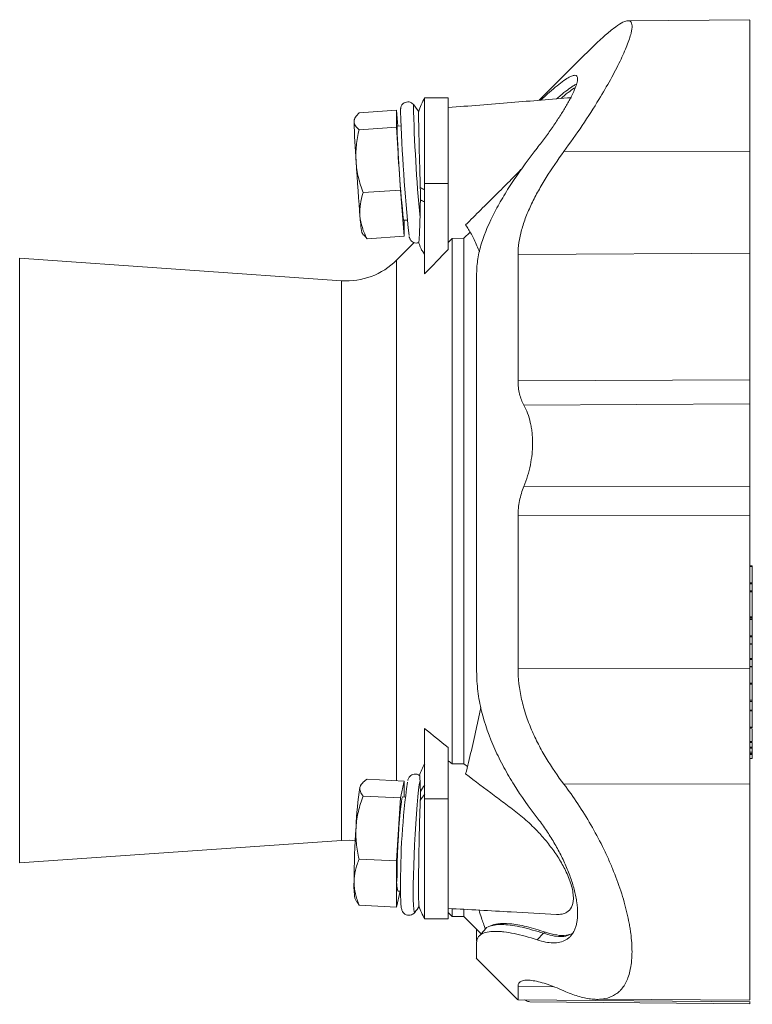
# Model space of a CAD drawing. Header units: millimetres. Extents: x 99 to 762, y 4 to 592.
# Tile 2 of 5: x 250 to 406, y 44 to 252. Entities that reach past the tile are written whole.
import ezdxf

# ---------------------------------------------------------------- set-up
doc = ezdxf.new("R2010")
doc.units = ezdxf.units.MM

msp = doc.modelspace()

# ---------------------------------------------------------------- linework, layer by layer
at = {"color": 7, "linetype": 'Continuous', "lineweight": 15}
for p, q in [((405.06, 252.4), (379.17, 252.18)), ((369.69, 244.65), (360.33, 235.31)), ((341.06, 235.84), (336.06, 235.84)), ((336.06, 217.65), (336.06, 235.84)), ((341.06, 217.65), (341.06, 235.84)), ((330.06, 233.19), (322.15, 232.66)), ((330.06, 233.19), (330.06, 229.61)), ((330.35, 229.82), (330.06, 233.19)), ((321.27, 231.54), (321.11, 231.2)), ((331.06, 229.87), (330.23, 229.82)), ((330.06, 229.61), (322.15, 229.07)), ((330.06, 229.61), (330.9, 216.25)), ((336.06, 198.49), (336.06, 217.65)), ((341.06, 203.68), (341.06, 217.65)), ((330.9, 216.25), (322.99, 215.72)), ((330.9, 216.25), (331.74, 206.48)), ((331.57, 209.86), (332.41, 209.92)), ((331.74, 206.48), (331.74, 209.87)), ((322.72, 207.26), (323.1, 206.7)), ((323.19, 206.76), (323.83, 205.95)), ((345.7, 207.35), (344.38, 206.04)), ((331.74, 206.48), (323.83, 205.95)), ((333.83, 205.13), (330.1, 201.4)), ((344.38, 206.04), (341.9, 206.03)), ((341.9, 94.61), (341.9, 206.03)), ((344.38, 94.59), (344.38, 206.04)), ((336.06, 202.68), (335.56, 203.42)), ((318.44, 197.04), (250.14, 201.82)), ((405.57, 136.57), (405.06, 136.57)), ((405.57, 132.98), (405.57, 136.43)), ((405.57, 131.25), (405.57, 132.79)), ((405.57, 125.78), (405.57, 131.06)), ((405.57, 125.32), (405.57, 125.65)), ((405.57, 121.74), (405.57, 125.18)), ((405.06, 121.5), (405.57, 121.5)), ((405.57, 120.07), (405.57, 121.49)), ((405.57, 116.92), (405.57, 119.94)), ((405.57, 115.26), (405.06, 115.26)), ((405.57, 115.28), (405.57, 116.73)), ((405.57, 111.68), (405.57, 115.13)), ((405.57, 108.13), (405.57, 111.49)), ((405.57, 105.97), (405.57, 107.81)), ((405.57, 102.4), (405.57, 105.85)), ((336.06, 87.18), (336.06, 102.08)), ((405.06, 102.17), (405.57, 102.17)), ((405.57, 98.12), (405.57, 99.14)), ((341.06, 87.18), (341.06, 98.04)), ((405.06, 97.04), (405.57, 97.04)), ((405.57, 97.04), (405.57, 97.9)), ((405.57, 96.82), (405.57, 97.02)), ((405.57, 95.75), (405.57, 96.6)), ((341.9, 94.61), (344.38, 94.59)), ((344.38, 94.59), (345.14, 94.01)), ((405.06, 95.74), (405.57, 95.74)), ((322.6, 90.18), (322.46, 89.97)), ((331.74, 90.95), (323.83, 91.34)), ((331.74, 90.95), (330.9, 87.38)), ((331.74, 87.55), (331.74, 90.95)), ((330.9, 87.38), (322.99, 87.77)), ((330.9, 87.38), (330.06, 74.02)), ((331.94, 87.54), (331.39, 87.57)), ((336.06, 61.71), (336.06, 87.18)), ((341.06, 61.71), (341.06, 87.18)), ((250.14, 73.59), (318.44, 78.37)), ((330.06, 74.02), (322.15, 74.41)), ((330.06, 74.02), (330.06, 64.22)), ((330.06, 64.22), (330.85, 67.57)), ((330.41, 67.59), (330.95, 67.57)), ((321.28, 66.09), (321.69, 65.29)), ((321.71, 65.3), (322.15, 64.61)), ((330.06, 64.22), (322.15, 64.61)), ((333.96, 63.09), (333.98, 63.11)), ((341.06, 63.05), (341.9, 62.21)), ((341.9, 62.21), (341.9, 63.82)), ((344.38, 62.21), (344.38, 63.64)), ((336.06, 61.71), (341.06, 61.71)), ((341.9, 62.21), (344.38, 62.21)), ((344.38, 62.21), (348.05, 58.53)), ((350.03, 60.27), (349.5, 60)), ((359.94, 57.26), (361.28, 58.65)), ((347.02, 53.39), (355.86, 44.57)), ((355.87, 44.56), (405.06, 44.13)), ((358.36, 44.12), (405.06, 43.71)), ((373.7, 44.71), (405.06, 44.44)), ((405.06, 44.22), (405.06, 44.18))]:
    msp.add_line(p, q, dxfattribs=at)
at = {"color": 8, "linetype": 'Continuous', "lineweight": 0}
for p, q in [((405.06, 224.52), (365.61, 224.45)), ((341.06, 217.65), (336.06, 217.65)), ((405.06, 202.92), (355.87, 202.62)), ((250.14, 201.82), (250.14, 137.71)), ((330.1, 91.03), (330.1, 201.4)), ((318.44, 78.37), (318.44, 197.04)), ((405.06, 176.01), (355.87, 175.84)), ((405.06, 170.94), (357.12, 170.65)), ((405.06, 153.33), (357.12, 153.43)), ((405.06, 147.25), (355.87, 147.2)), ((250.14, 137.71), (250.14, 73.59)), ((405.57, 136.43), (405.06, 136.43)), ((405.57, 132.98), (405.06, 132.98)), ((405.57, 132.79), (405.06, 132.79)), ((405.57, 131.25), (405.06, 131.25)), ((405.57, 131.06), (405.06, 131.06)), ((405.57, 125.78), (405.06, 125.78)), ((405.57, 125.65), (405.06, 125.65)), ((405.57, 125.32), (405.06, 125.32)), ((405.57, 125.18), (405.06, 125.18)), ((405.57, 121.74), (405.06, 121.74)), ((405.57, 120.07), (405.06, 120.07)), ((405.57, 119.94), (405.06, 119.94)), ((405.06, 114.81), (355.87, 114.91)), ((405.57, 116.92), (405.06, 116.92)), ((405.57, 116.73), (405.06, 116.73)), ((405.57, 115.13), (405.06, 115.13)), ((405.57, 111.68), (405.06, 111.68)), ((405.57, 111.49), (405.06, 111.49)), ((405.57, 108.13), (405.06, 108.13)), ((405.57, 107.81), (405.06, 107.81)), ((405.57, 105.97), (405.06, 105.97)), ((405.57, 105.85), (405.06, 105.85)), ((405.57, 102.4), (405.06, 102.4)), ((405.57, 99.32), (405.06, 99.32)), ((405.57, 99.14), (405.06, 99.14)), ((405.57, 98.12), (405.06, 98.12)), ((405.57, 97.9), (405.06, 97.9)), ((405.57, 97.04), (405.06, 97.04)), ((405.57, 96.82), (405.06, 96.82)), ((405.57, 96.6), (405.06, 96.6)), ((405.57, 95.75), (405.06, 95.75)), ((405.06, 90.36), (365.61, 90.26)), ((341.06, 87.18), (336.06, 87.18)), ((361.73, 58.88), (361.28, 58.65)), ((363.31, 47.33), (355.87, 47.39))]:
    msp.add_line(p, q, dxfattribs=at)
at = {"color": 7, "linetype": 'Continuous', "lineweight": 15, "flags": 128}
for points in [[(321.11, 231.2), (321.09, 231.1), (321.09, 230.79)], [(330.23, 229.82), (330.22, 229.79), (330.2, 229.47)], [(321.5, 222.32), (321.6, 220.79), (321.71, 219.22), (321.81, 217.66), (321.92, 216.13), (322.03, 214.64), (322.14, 213.24), (322.24, 211.94), (322.34, 210.76)], [(322.46, 89.97), (322.43, 89.91), (322.34, 89.61)], [(331.39, 87.57), (331.36, 87.54), (331.25, 87.23), (331.13, 86.57), (331, 85.58), (330.87, 84.31), (330.74, 82.79), (330.61, 81.08), (330.5, 79.25), (330.4, 77.36), (330.31, 75.47), (330.25, 73.66), (330.22, 71.99), (330.2, 70.53)], [(318.44, 78.37), (320.05, 78.4), (321.34, 78.29)]]:
    msp.add_lwpolyline(points, dxfattribs=at)
at = {"color": 8, "linetype": 'Continuous', "lineweight": 0, "flags": 128}
msp.add_lwpolyline([(335.08, 91.07), (334.93, 90.22), (334.78, 89.05), (334.62, 87.59), (334.47, 85.89), (334.31, 83.97), (334.17, 81.89), (334.03, 79.69), (333.91, 77.44), (333.81, 75.19), (333.73, 73), (333.67, 70.91), (333.63, 68.99), (333.62, 67.27), (333.63, 65.8), (333.67, 64.62), (333.73, 63.76), (333.81, 63.23), (333.91, 63.05), (333.96, 63.09)], dxfattribs=at)
at = {"color": 7, "linetype": 'Continuous', "lineweight": 15}
for centre, radius, start, end in [((314.17, 218.71), 25.03, 34.4856, 38.8571), ((350.01, 227.99), 16, 150.627, 162.2883), ((715.7, 246.05), 384.97, 181.9548, 185.8812), ((524.24, 236.59), 203.24, 181.6329, 184.0241), ((576.87, 236.87), 246.77, 181.7169, 186.283), ((355.46, 212.62), 33.17, 183.2129, 189.2903), ((350.01, 210.08), 16, 197.8775, 204.7761), ((319.49, 212.01), 15, 266, 315), ((350.01, 86.77), 16, 150.627, 160.6398), ((487.55, 69.42), 156.6, 172.1973, 180.5176), ((396.61, 77.99), 75.18, 171.1092, 177.5954), ((522.17, 68.09), 201.09, 176.2791, 179.5813), ((335.66, 68.64), 14.61, 176.3882, 190.0713), ((336.72, 69.51), 6.6, 171.0978, 196.8456), ((314.17, 78.41), 25.03, 322.2628, 325.93), ((350.01, 69.56), 16, 198.7141, 209.373)]:
    msp.add_arc(centre, radius, start, end, dxfattribs=at)
at = {"color": 8, "linetype": 'Continuous', "lineweight": 0}
for centre, radius, start, end in [((694.35, 243.73), 360.81, 181.4793, 185.2932), ((339.05, 222.95), 7.27, 237.3893, 245.6952), ((339.08, 220.39), 7.31, 237.5821, 245.6766), ((344.15, 83.63), 10.35, 141.3839, 150.359), ((344.14, 81.72), 10.33, 141.3796, 150.5558)]:
    msp.add_arc(centre, radius, start, end, dxfattribs=at)
at = {"color": 7, "linetype": 'Continuous', "lineweight": 15}
for points, knots in [([(365.61, 224.45), (366.93, 226.29), (369.61, 230.02), (372.89, 235.18), (375.56, 239.77), (377.58, 243.66), (379.08, 247.04), (379.92, 249.57), (380.14, 251.26), (379.82, 252.11), (379.04, 252.26), (377.83, 251.76), (376.19, 250.64), (374.06, 248.86), (371.89, 246.84), (370.29, 245.24), (369.7, 244.64)], [0, 0, 0, 0, 0.091166, 0.184704, 0.259605, 0.336523, 0.411516, 0.489349, 0.554965, 0.622722, 0.684869, 0.748656, 0.814183, 0.881203, 0.955623, 1, 1, 1, 1]), ([(405.06, 252.32), (405.06, 252.31), (405.06, 252.3), (405.06, 251.32), (405.06, 249.56), (405.06, 247.05), (405.06, 243.95), (405.06, 240.02), (405.06, 235.3), (405.06, 229.96), (405.06, 226.28), (405.06, 224.52)], [0, 0, 0, 0, 0.079057, 0.191599, 0.304133, 0.415349, 0.52403, 0.629119, 0.762151, 0.885997, 1, 1, 1, 1]), ([(368.51, 239.87), (368.48, 240.08), (368.42, 240.5), (367.96, 240.66), (367.23, 240.48), (366.22, 239.93), (364.94, 239.02), (363.41, 237.78), (361.97, 236.53), (361.03, 235.66), (360.67, 235.34)], [0, 0, 0, 0, 0.1255238, 0.2510939, 0.3780218, 0.5050363, 0.6456895, 0.7864532, 0.9211568, 1, 1, 1, 1]), ([(368.51, 239.87), (368.51, 239.61), (368.45, 239.29), (368.29, 238.71), (368.22, 238.5), (368.06, 238.05), (367.96, 237.82), (367.64, 237.06), (367.38, 236.51), (366.92, 235.62), (366.76, 235.32), (366.41, 234.69), (366.22, 234.36), (365.64, 233.36), (365.21, 232.67), (364.3, 231.25), (363.81, 230.52), (362.78, 229.02), (362.24, 228.26), (361.12, 226.73), (360.54, 225.96), (359.94, 225.19)], [0, 0, 0, 0, 0.125, 0.125, 0.1875, 0.1875, 0.25, 0.25, 0.375, 0.375, 0.4375, 0.4375, 0.5, 0.5, 0.625, 0.625, 0.75, 0.75, 0.875, 0.875, 1, 1, 1, 1]), ([(368.28, 238.73), (368.06, 238.62), (367.52, 238.35), (366.35, 237.51), (365.15, 236.57), (364.32, 235.84), (364.06, 235.61)], [0, 0, 0, 0, 0.209468, 0.526511, 0.850245, 1, 1, 1, 1]), ([(368.04, 238.05), (367.65, 237.78), (366.84, 237.23), (365.77, 236.39), (365.09, 235.79), (364.97, 235.68)], [0, 0, 0, 0, 0.43782, 0.898436, 1, 1, 1, 1]), ([(333.74, 234.3), (333.73, 234.31), (333.67, 234.42), (333.44, 234.66), (333.02, 234.91), (332.47, 235.01), (331.93, 234.9), (331.51, 234.65), (331.25, 234.36), (331.1, 234.08), (331.03, 233.87), (330.99, 233.7), (330.97, 233.53), (330.95, 233.33), (330.95, 233.14), (330.95, 233.01)], [0, 0, 0, 0, 0.007813, 0.074321, 0.151028, 0.234444, 0.325901, 0.396835, 0.45636, 0.507914, 0.552216, 0.597626, 0.665602, 0.793137, 1, 1, 1, 1]), ([(367.19, 235.86), (362.93, 235.52), (354.23, 234.82), (345.52, 234.12), (341.06, 233.76)], [0, 0, 0, 0, 0.488429, 1, 1, 1, 1]), ([(322.15, 232.66), (321.83, 232.35), (321.56, 232.03), (321.19, 231.41), (321.09, 231.1), (321.09, 230.79)], [0, 0, 0, 0, 0.5, 0.5, 1, 1, 1, 1]), ([(335.14, 216.83), (335.1, 218.18), (335.03, 220.29), (334.96, 223.12), (334.9, 225.25), (334.86, 227.24), (334.82, 228.98), (334.79, 230.47), (334.77, 231.63), (334.77, 232.44), (334.77, 232.86), (334.78, 232.86), (334.78, 232.86)], [0, 0, 0, 0, 0.171837, 0.267463, 0.365857, 0.46157, 0.56005, 0.655933, 0.754586, 0.850642, 0.949478, 1, 1, 1, 1]), ([(321.09, 230.79), (321.09, 230.64), (321.11, 230.49), (321.21, 230.19), (321.28, 230.05), (321.56, 229.62), (321.83, 229.34), (322.15, 229.07)], [0, 0, 0, 0, 0.25, 0.25, 0.5, 0.5, 1, 1, 1, 1]), ([(321.5, 222.32), (321.47, 222.89), (321.46, 223.46), (321.49, 224.59), (321.52, 225.16), (321.7, 226.85), (321.9, 227.96), (322.15, 229.07)], [0, 0, 0, 0, 0.25, 0.25, 0.5, 0.5, 1, 1, 1, 1]), ([(359.94, 225.19), (358.2, 222.96), (356.56, 220.73), (354.28, 217.35), (353.56, 216.22), (352.53, 214.51), (352.19, 213.94), (351.55, 212.81), (351.24, 212.24), (349.77, 209.41), (348.81, 207.18), (347.96, 204.43), (347.81, 203.88), (347.55, 202.79), (347.44, 202.25), (347.18, 200.64), (347.09, 199.61), (347.09, 198.6)], [0, 0, 0, 0, 0.25, 0.25, 0.375, 0.375, 0.4375, 0.4375, 0.5, 0.5, 0.75, 0.75, 0.8125, 0.8125, 0.875, 0.875, 1, 1, 1, 1]), ([(355.87, 202.62), (355.87, 204.27), (356.14, 206), (356.76, 208.26), (356.9, 208.72), (357.2, 209.64), (357.37, 210.11), (357.91, 211.5), (358.31, 212.43), (359.2, 214.29), (359.68, 215.21), (360.71, 217.07), (361.27, 218.01), (363.01, 220.8), (364.27, 222.63), (365.61, 224.45)], [0, 0, 0, 0, 0.25, 0.25, 0.3125, 0.3125, 0.375, 0.375, 0.5, 0.5, 0.625, 0.625, 0.75, 0.75, 1, 1, 1, 1]), ([(405.06, 202.92), (405.06, 204.38), (405.06, 205.96), (405.06, 209.3), (405.06, 211.07), (405.06, 214.74), (405.06, 216.65), (405.06, 220.54), (405.06, 222.53), (405.06, 224.52)], [0, 0, 0, 0, 0.25, 0.25, 0.5, 0.5, 0.75, 0.75, 1, 1, 1, 1]), ([(322.99, 215.72), (322.6, 216.79), (322.26, 217.87), (321.75, 220.07), (321.58, 221.19), (321.5, 222.32)], [0, 0, 0, 0, 0.5, 0.5, 1, 1, 1, 1]), ([(356.74, 220.87), (355.86, 219.97), (354.01, 218.07), (350, 214.12), (346.89, 211.01), (344.76, 208.88)], [0, 0, 0, 0, 0.220888, 0.466924, 1, 1, 1, 1]), ([(322.34, 210.76), (322.31, 211.18), (322.29, 211.59), (322.32, 212.42), (322.36, 212.84), (322.53, 214.08), (322.73, 214.9), (322.99, 215.72)], [0, 0, 0, 0, 0.25, 0.25, 0.5, 0.5, 1, 1, 1, 1]), ([(335.15, 214.21), (335.15, 213.88), (335.14, 213.55), (335.13, 212.89), (335.12, 212.56), (335.1, 211.61), (335.09, 211.01), (335.08, 210.44)], [0, 0, 0, 0, 0.25, 0.25, 0.5, 0.5, 1, 1, 1, 1]), ([(323.83, 205.95), (323.43, 206.73), (323.1, 207.51), (322.58, 209.11), (322.41, 209.93), (322.34, 210.76)], [0, 0, 0, 0, 0.5, 0.5, 1, 1, 1, 1]), ([(335.08, 210.44), (335.07, 209.99), (335.03, 208.56), (334.96, 207.03), (334.89, 205.91), (334.84, 205.34), (334.81, 205.09), (334.8, 205.14), (334.8, 205.15)], [0, 0, 0, 0, 0.13938, 0.43905, 0.608475, 0.782188, 0.963727, 1, 1, 1, 1]), ([(347.66, 203.19), (347.49, 203.61), (346.93, 205.04), (345.96, 207.03), (345.16, 208.26), (344.76, 208.88)], [0, 0, 0, 0, 0.173645, 0.585398, 1, 1, 1, 1]), ([(332.78, 206.43), (332.79, 206.39), (332.81, 206.28), (332.84, 206.13), (332.96, 205.84), (333.15, 205.55), (333.48, 205.25), (333.95, 205.05), (334.43, 205), (334.7, 205.11), (334.8, 205.15)], [0, 0, 0, 0, 0.140046, 0.343958, 0.433632, 0.527172, 0.646117, 0.779286, 0.920134, 1, 1, 1, 1]), ([(355.87, 202.62), (355.87, 198.75), (355.87, 194.52), (355.87, 185.53), (355.87, 180.76), (355.87, 175.84)], [0, 0, 0, 0, 0.5, 0.5, 1, 1, 1, 1]), ([(405.06, 202.92), (405.06, 199.03), (405.06, 194.78), (405.06, 185.75), (405.06, 180.96), (405.06, 176.01)], [0, 0, 0, 0, 0.5, 0.5, 1, 1, 1, 1]), ([(347.09, 198.6), (347.09, 196.08), (347.09, 193.34), (347.09, 187.47), (347.09, 184.33), (347.09, 177.73), (347.09, 174.26), (347.09, 167.07), (347.09, 163.35), (347.09, 155.77), (347.09, 151.91), (347.09, 144.15), (347.09, 140.26), (347.09, 132.57), (347.09, 128.76), (347.09, 121.33), (347.09, 117.7), (347.09, 114.2)], [0, 0, 0, 0, 0.125, 0.125, 0.25, 0.25, 0.375, 0.375, 0.5, 0.5, 0.625, 0.625, 0.75, 0.75, 0.875, 0.875, 1, 1, 1, 1]), ([(357.12, 170.65), (356.72, 171.38), (356.41, 172.17), (356.09, 173.47), (356.01, 173.93), (355.9, 174.86), (355.87, 175.34), (355.87, 175.84)], [0, 0, 0, 0, 0.5, 0.5, 0.75, 0.75, 1, 1, 1, 1]), ([(405.06, 170.94), (405.06, 171.68), (405.06, 172.48), (405.06, 174.18), (405.06, 175.08), (405.06, 176.01)], [0, 0, 0, 0, 0.5, 0.5, 1, 1, 1, 1]), ([(357.12, 170.65), (357.7, 169.57), (358.16, 168.36), (358.55, 166.66), (358.62, 166.31), (358.74, 165.6), (358.79, 165.24), (358.92, 164.15), (358.96, 163.41), (358.96, 162.26), (358.95, 161.87), (358.91, 161.09), (358.88, 160.7), (358.76, 159.52), (358.64, 158.75), (358.32, 157.19), (358.13, 156.41), (357.67, 154.9), (357.41, 154.15), (357.12, 153.43)], [0, 0, 0, 0, 0.25, 0.25, 0.3125, 0.3125, 0.375, 0.375, 0.5, 0.5, 0.5625, 0.5625, 0.625, 0.625, 0.75, 0.75, 0.875, 0.875, 1, 1, 1, 1]), ([(405.06, 153.33), (405.06, 154.81), (405.06, 156.38), (405.06, 159.56), (405.06, 161.17), (405.06, 164.29), (405.06, 165.79), (405.06, 168.56), (405.06, 169.83), (405.06, 170.94)], [0, 0, 0, 0, 0.25, 0.25, 0.5, 0.5, 0.75, 0.75, 1, 1, 1, 1]), ([(357.12, 153.43), (356.72, 152.45), (356.41, 151.45), (356.09, 149.88), (356.01, 149.35), (355.9, 148.28), (355.87, 147.74), (355.87, 147.2)], [0, 0, 0, 0, 0.5, 0.5, 0.75, 0.75, 1, 1, 1, 1]), ([(405.06, 153.33), (405.06, 152.34), (405.06, 151.33), (405.06, 149.29), (405.06, 148.26), (405.06, 147.25)], [0, 0, 0, 0, 0.5, 0.5, 1, 1, 1, 1]), ([(355.87, 114.91), (355.87, 120.15), (355.87, 125.53), (355.87, 136.38), (355.87, 141.84), (355.87, 147.2)], [0, 0, 0, 0, 0.5, 0.5, 1, 1, 1, 1]), ([(405.06, 114.81), (405.06, 120.06), (405.06, 125.48), (405.06, 136.37), (405.06, 141.86), (405.06, 147.25)], [0, 0, 0, 0, 0.5, 0.5, 1, 1, 1, 1]), ([(405.57, 136.57), (405.57, 136.57), (405.57, 136.57), (405.57, 136.55), (405.57, 136.52), (405.57, 136.48), (405.57, 136.45), (405.57, 136.43)], [0, 0, 0, 0, 0.0439099, 0.346964, 0.5815601, 0.8014307, 1, 1, 1, 1]), ([(405.57, 132.98), (405.57, 132.95), (405.57, 132.91), (405.57, 132.84), (405.57, 132.81), (405.57, 132.79)], [0, 0, 0, 0, 0.5, 0.5, 1, 1, 1, 1]), ([(405.57, 131.06), (405.57, 131.09), (405.57, 131.13), (405.57, 131.2), (405.57, 131.23), (405.57, 131.25)], [0, 0, 0, 0, 0.5, 0.5, 1, 1, 1, 1]), ([(405.57, 125.65), (405.57, 125.65), (405.57, 125.67), (405.57, 125.72), (405.57, 125.75), (405.57, 125.78)], [0, 0, 0, 0, 0.5, 0.5, 1, 1, 1, 1]), ([(405.57, 125.32), (405.57, 125.31), (405.57, 125.3), (405.57, 125.25), (405.57, 125.22), (405.57, 125.18)], [0, 0, 0, 0, 0.5, 0.5, 1, 1, 1, 1]), ([(405.57, 121.74), (405.57, 121.71), (405.57, 121.67), (405.57, 121.6), (405.57, 121.55), (405.57, 121.52), (405.57, 121.5), (405.57, 121.51), (405.57, 121.51)], [0, 0, 0, 0, 0.182948, 0.388542, 0.60496, 0.772534, 0.929636, 1, 1, 1, 1]), ([(405.57, 120.07), (405.57, 120.07), (405.57, 120.05), (405.57, 120), (405.57, 119.97), (405.57, 119.94)], [0, 0, 0, 0, 0.5, 0.5, 1, 1, 1, 1]), ([(355.87, 114.91), (355.87, 112.68), (356.14, 110.47), (356.76, 107.71), (356.9, 107.16), (357.2, 106.06), (357.37, 105.51), (357.91, 103.88), (358.31, 102.83), (359.2, 100.75), (359.68, 99.73), (360.71, 97.73), (361.27, 96.74), (363.01, 93.85), (364.27, 92.01), (365.61, 90.26)], [0, 0, 0, 0, 0.25, 0.25, 0.3125, 0.3125, 0.375, 0.375, 0.5, 0.5, 0.625, 0.625, 0.75, 0.75, 1, 1, 1, 1]), ([(405.57, 116.92), (405.57, 116.89), (405.57, 116.85), (405.57, 116.78), (405.57, 116.75), (405.57, 116.73)], [0, 0, 0, 0, 0.5, 0.5, 1, 1, 1, 1]), ([(405.57, 115.26), (405.57, 115.26), (405.57, 115.27), (405.57, 115.25), (405.57, 115.21), (405.57, 115.17), (405.57, 115.14), (405.57, 115.13)], [0, 0, 0, 0, 0.04391, 0.346964, 0.581564, 0.801436, 1, 1, 1, 1]), ([(359.94, 83.15), (358.2, 85.39), (356.56, 87.71), (354.28, 91.34), (353.56, 92.58), (352.53, 94.48), (352.19, 95.13), (351.55, 96.42), (351.24, 97.07), (349.77, 100.34), (348.81, 103.02), (347.96, 106.48), (347.81, 107.18), (347.55, 108.59), (347.44, 109.29), (347.18, 111.4), (347.09, 112.81), (347.09, 114.2)], [0, 0, 0, 0, 0.25, 0.25, 0.375, 0.375, 0.4375, 0.4375, 0.5, 0.5, 0.75, 0.75, 0.8125, 0.8125, 0.875, 0.875, 1, 1, 1, 1]), ([(405.06, 114.81), (405.06, 112.83), (405.06, 110.8), (405.06, 106.69), (405.06, 104.6), (405.06, 100.45), (405.06, 98.37), (405.06, 94.3), (405.06, 92.3), (405.06, 90.36)], [0, 0, 0, 0, 0.25, 0.25, 0.5, 0.5, 0.75, 0.75, 1, 1, 1, 1]), ([(405.57, 111.68), (405.57, 111.65), (405.57, 111.61), (405.57, 111.54), (405.57, 111.51), (405.57, 111.49)], [0, 0, 0, 0, 0.5, 0.5, 1, 1, 1, 1]), ([(347.99, 106.58), (347.71, 105.26), (347.04, 102.07), (345.96, 97.3), (345.16, 94.07), (344.76, 92.45)], [0, 0, 0, 0, 0.259633, 0.62854, 1, 1, 1, 1]), ([(405.57, 107.81), (405.57, 107.82), (405.57, 107.83), (405.57, 107.88), (405.57, 107.92), (405.57, 107.99), (405.57, 108.03), (405.57, 108.09), (405.57, 108.11), (405.57, 108.13)], [0, 0, 0, 0, 0.25, 0.25, 0.5, 0.5, 0.75, 0.75, 1, 1, 1, 1]), ([(405.57, 105.97), (405.57, 105.97), (405.57, 105.95), (405.57, 105.9), (405.57, 105.88), (405.57, 105.85)], [0, 0, 0, 0, 0.5, 0.5, 1, 1, 1, 1]), ([(405.57, 102.4), (405.57, 102.39), (405.57, 102.36), (405.57, 102.31), (405.57, 102.26), (405.57, 102.22), (405.57, 102.19), (405.57, 102.17), (405.57, 102.17), (405.57, 102.17)], [0, 0, 0, 0, 0.127382, 0.269321, 0.422966, 0.583234, 0.743511, 0.897222, 1, 1, 1, 1]), ([(405.57, 101.98), (405.57, 101.67), (405.57, 100.64), (405.57, 99.86), (405.57, 99.32)], [0, 0, 0, 0, 0.30069, 1, 1, 1, 1]), ([(405.57, 98.12), (405.57, 98.08), (405.57, 98.03), (405.57, 97.94), (405.57, 97.91), (405.57, 97.9)], [0, 0, 0, 0, 0.5, 0.5, 1, 1, 1, 1]), ([(405.57, 96.82), (405.57, 96.78), (405.57, 96.73), (405.57, 96.64), (405.57, 96.61), (405.57, 96.6)], [0, 0, 0, 0, 0.5, 0.5, 1, 1, 1, 1]), ([(334.98, 92.13), (334.98, 92.14), (334.86, 92.26), (334.46, 92.42), (333.87, 92.47), (333.33, 92.29), (332.96, 92.01), (332.73, 91.71), (332.59, 91.43), (332.51, 91.24), (332.48, 91.1), (332.47, 91.06)], [0, 0, 0, 0, 0.000292, 0.13438, 0.27153, 0.399641, 0.509641, 0.617113, 0.743907, 0.921043, 1, 1, 1, 1]), ([(334.96, 92.11), (334.97, 92.1), (335.01, 92.06), (335.05, 91.63), (335.07, 91.2), (335.08, 91.07)], [0, 0, 0, 0, 0.3319771, 0.797643, 1, 1, 1, 1]), ([(344.76, 92.45), (346.78, 90.92), (349.75, 88.67), (353.67, 85.78), (356.49, 83.62), (359.02, 81.36), (361.2, 79.03), (363.04, 76.74), (364.73, 74.27), (366.24, 71.52), (367.17, 69.1), (367.56, 67.22), (367.67, 65.61), (367.32, 64.06), (366.38, 63.09), (365.24, 62.66), (364.42, 62.66), (364.01, 62.66)], [0, 0, 0, 0, 0.173109, 0.253819, 0.334487, 0.414717, 0.47383, 0.532891, 0.592747, 0.652427, 0.720258, 0.754549, 0.788824, 0.849099, 0.909406, 0.955139, 1, 1, 1, 1]), ([(322.34, 89.61), (322.38, 89.76), (322.44, 89.91), (322.61, 90.2), (322.71, 90.35), (323.1, 90.78), (323.43, 91.06), (323.83, 91.34)], [0, 0, 0, 0, 0.25, 0.25, 0.5, 0.5, 1, 1, 1, 1]), ([(335.08, 91.07), (335.09, 90.78), (335.1, 90.44), (335.12, 89.85), (335.13, 89.64), (335.14, 89.21), (335.15, 88.98), (335.15, 88.74)], [0, 0, 0, 0, 0.5, 0.5, 0.75, 0.75, 1, 1, 1, 1]), ([(365.61, 46.44), (366.63, 45.99), (367.61, 45.62), (369.5, 45.05), (370.41, 44.84), (371.71, 44.68), (372.13, 44.65), (372.95, 44.64), (373.36, 44.66), (374.51, 44.8), (375.22, 45.01), (376.2, 45.48), (376.51, 45.66), (376.95, 45.99), (377.09, 46.1), (377.37, 46.35), (377.51, 46.48), (378.16, 47.18), (378.59, 47.85), (379.3, 49.42), (379.58, 50.32), (379.81, 51.6), (379.85, 51.86), (379.92, 52.41), (379.95, 52.68), (380.03, 53.53), (380.05, 54.12), (380.05, 55.95), (379.97, 57.25), (379.74, 59), (379.69, 59.36), (379.57, 60.07), (379.51, 60.44), (379.31, 61.53), (379.15, 62.26), (378.8, 63.76), (378.6, 64.52), (378.17, 66.06), (377.93, 66.84), (377.15, 69.21), (376.57, 70.79), (375.59, 73.15), (375.25, 73.94), (374.54, 75.51), (374.16, 76.3), (373, 78.65), (372.18, 80.18), (370.45, 83.18), (369.54, 84.65), (367.63, 87.52), (366.63, 88.91), (365.61, 90.26)], [0, 0, 0, 0, 0.0625, 0.0625, 0.125, 0.125, 0.15625, 0.15625, 0.1875, 0.1875, 0.25, 0.25, 0.28125, 0.28125, 0.296875, 0.296875, 0.3125, 0.3125, 0.375, 0.375, 0.4375, 0.4375, 0.453125, 0.453125, 0.46875, 0.46875, 0.5, 0.5, 0.5625, 0.5625, 0.578125, 0.578125, 0.59375, 0.59375, 0.625, 0.625, 0.65625, 0.65625, 0.6875, 0.6875, 0.75, 0.75, 0.78125, 0.78125, 0.8125, 0.8125, 0.875, 0.875, 0.9375, 0.9375, 1, 1, 1, 1]), ([(405.06, 90.36), (405.06, 88.61), (405.06, 84.96), (405.06, 79.02), (405.06, 73.26), (405.06, 67.9), (405.06, 63.13), (405.06, 58.61), (405.06, 54.53), (405.06, 51.04), (405.06, 48.22), (405.06, 46.2), (405.06, 44.86), (405.06, 44.66), (405.06, 44.56)], [0, 0, 0, 0, 0.085317, 0.178, 0.277558, 0.356205, 0.437538, 0.52077, 0.604988, 0.689211, 0.772459, 0.853818, 0.932494, 1, 1, 1, 1]), ([(321.5, 81.14), (321.54, 81.71), (321.6, 82.28), (321.77, 83.4), (321.88, 83.96), (322.26, 85.61), (322.6, 86.7), (322.99, 87.77)], [0, 0, 0, 0, 0.25, 0.25, 0.5, 0.5, 1, 1, 1, 1]), ([(322.99, 87.77), (322.73, 88.08), (322.53, 88.39), (322.3, 89), (322.27, 89.3), (322.34, 89.61)], [0, 0, 0, 0, 0.5, 0.5, 1, 1, 1, 1]), ([(334.87, 64.43), (334.86, 64.45), (334.83, 64.51), (334.81, 65.04), (334.78, 65.94), (334.77, 67.22), (334.77, 68.78), (334.77, 70.62), (334.79, 72.65), (334.82, 74.85), (334.86, 77.12), (334.91, 79.44), (334.97, 81.69), (335.03, 83.85), (335.09, 85.54), (335.13, 86.47), (335.14, 86.8)], [0, 0, 0, 0, 0.046782, 0.12152, 0.198417, 0.273296, 0.350343, 0.425314, 0.502459, 0.577414, 0.65455, 0.729392, 0.806413, 0.881113, 0.957985, 1, 1, 1, 1]), ([(368.51, 62.93), (368.51, 63.64), (368.45, 64.39), (368.29, 65.58), (368.22, 65.98), (368.06, 66.81), (367.96, 67.23), (367.64, 68.52), (367.38, 69.39), (366.92, 70.71), (366.76, 71.16), (366.41, 72.05), (366.22, 72.5), (365.64, 73.85), (365.21, 74.74), (364.3, 76.5), (363.81, 77.37), (362.78, 79.09), (362.24, 79.93), (361.12, 81.57), (360.54, 82.37), (359.94, 83.15)], [0, 0, 0, 0, 0.125, 0.125, 0.1875, 0.1875, 0.25, 0.25, 0.375, 0.375, 0.4375, 0.4375, 0.5, 0.5, 0.625, 0.625, 0.75, 0.75, 0.875, 0.875, 1, 1, 1, 1]), ([(322.15, 74.41), (321.9, 75.52), (321.7, 76.63), (321.46, 78.87), (321.43, 80), (321.5, 81.14)], [0, 0, 0, 0, 0.5, 0.5, 1, 1, 1, 1]), ([(322.15, 74.41), (321.83, 73.63), (321.56, 72.82), (321.19, 71.21), (321.09, 70.39), (321.09, 69.56)], [0, 0, 0, 0, 0.5, 0.5, 1, 1, 1, 1]), ([(321.09, 69.56), (321.09, 69.15), (321.11, 68.73), (321.21, 67.89), (321.28, 67.47), (321.56, 66.23), (321.83, 65.42), (322.15, 64.61)], [0, 0, 0, 0, 0.25, 0.25, 0.5, 0.5, 1, 1, 1, 1]), ([(330.95, 67.94), (330.95, 67.68), (330.95, 66.95), (330.97, 65.9), (331.02, 64.88), (331.08, 64.23), (331.16, 63.8), (331.27, 63.47), (331.47, 63.09), (331.84, 62.72), (332.38, 62.47), (332.99, 62.46), (333.51, 62.65), (333.85, 62.94), (334.01, 63.15), (334.06, 63.23), (334.06, 63.23)], [0, 0, 0, 0, 0.078516, 0.229621, 0.382257, 0.539667, 0.628403, 0.689464, 0.735095, 0.779788, 0.827083, 0.875192, 0.919161, 0.957467, 0.995394, 1, 1, 1, 1]), ([(341.06, 63.92), (345.52, 63.68), (353.17, 63.26), (360.82, 62.83), (364.01, 62.65)], [0, 0, 0, 0, 0.582265, 1, 1, 1, 1]), ([(348.93, 59.55), (348.66, 60.32), (348.22, 61.55), (347.77, 63.01), (347.59, 63.56)], [0, 0, 0, 0, 0.619409, 1, 1, 1, 1]), ([(368.51, 62.93), (368.51, 62.21), (368.45, 61.56), (368.29, 60.67), (368.22, 60.38), (368.06, 59.85), (367.96, 59.59), (367.64, 58.87), (367.38, 58.46), (366.92, 57.94), (366.76, 57.78), (366.41, 57.5), (366.22, 57.37), (365.64, 57.03), (365.21, 56.88), (364.3, 56.67), (363.81, 56.63), (362.78, 56.64), (362.24, 56.7), (361.12, 56.91), (360.54, 57.06), (359.94, 57.26)], [0, 0, 0, 0, 0.125, 0.125, 0.1875, 0.1875, 0.25, 0.25, 0.375, 0.375, 0.4375, 0.4375, 0.5, 0.5, 0.625, 0.625, 0.75, 0.75, 0.875, 0.875, 1, 1, 1, 1]), ([(350.05, 60.22), (350.52, 60.41), (351.54, 60.83), (354.17, 60.75), (357.58, 60.18), (360.34, 59.31), (361.73, 58.88)], [0, 0, 0, 0, 0.205187, 0.447548, 0.721641, 1, 1, 1, 1]), ([(347.09, 59.49), (347.09, 58.79), (347.09, 57.77), (347.09, 57.19), (347.09, 57.01)], [0, 0, 0, 0, 0.688544, 1, 1, 1, 1]), ([(359.94, 57.26), (358.2, 57.84), (356.56, 58.29), (354.28, 58.75), (353.56, 58.87), (352.52, 58.99), (352.19, 59.02), (351.55, 59.06), (351.24, 59.06), (349.77, 59.05), (348.81, 58.86), (347.8, 58.28), (347.53, 58.03), (347.18, 57.42), (347.09, 57.07), (347.09, 56.66)], [0, 0, 0, 0, 0.25, 0.25, 0.375, 0.375, 0.4375, 0.4375, 0.5, 0.5, 0.75, 0.75, 0.875, 0.875, 1, 1, 1, 1]), ([(349.08, 59.72), (348.85, 59.46), (348.4, 58.94), (347.95, 58.42), (347.73, 58.16)], [0, 0, 0, 0, 0.500006, 1, 1, 1, 1]), ([(361.28, 58.65), (359.73, 59.13), (357.4, 59.85), (354.68, 60.35), (352.81, 60.54), (351.16, 60.51), (349.76, 60.17), (348.91, 59.81), (348.78, 59.38), (348.77, 59.37)], [0, 0, 0, 0, 0.269272, 0.404169, 0.539031, 0.678168, 0.817238, 0.991979, 1, 1, 1, 1]), ([(366.87, 58.39), (366.69, 58.31), (366.1, 58.02), (364.85, 57.94), (363.17, 58.09), (361.91, 58.46), (361.28, 58.65)], [0, 0, 0, 0, 0.119083, 0.409533, 0.70258, 1, 1, 1, 1]), ([(361.73, 58.88), (362.52, 58.65), (364.11, 58.2), (366, 58.11), (366.98, 58.45), (367.37, 58.59)], [0, 0, 0, 0, 0.37393, 0.747404, 1, 1, 1, 1]), ([(347.09, 53.47), (347.09, 53.43), (347.09, 53.31), (347.09, 54.28), (347.09, 55.88), (347.09, 56.66)], [0, 0, 0, 0, 0.170101, 0.590322, 1, 1, 1, 1]), ([(355.87, 47.39), (355.87, 47.96), (356.14, 48.33), (356.76, 48.59), (356.9, 48.63), (357.2, 48.69), (357.37, 48.71), (357.91, 48.74), (358.31, 48.72), (359.2, 48.6), (359.68, 48.51), (360.71, 48.26), (361.27, 48.1), (363.01, 47.53), (364.27, 47.04), (365.61, 46.44)], [0, 0, 0, 0, 0.25, 0.25, 0.3125, 0.3125, 0.375, 0.375, 0.5, 0.5, 0.625, 0.625, 0.75, 0.75, 1, 1, 1, 1]), ([(355.87, 44.58), (355.87, 44.65), (355.87, 44.78), (355.87, 45.8), (355.87, 46.86), (355.87, 47.39)], [0, 0, 0, 0, 0.378231, 0.689699, 1, 1, 1, 1]), ([(357.28, 44.54), (357.53, 44.41), (357.97, 44.16), (358.24, 44.16), (358.36, 44.15)], [0, 0, 0, 0, 0.548382, 1, 1, 1, 1]), ([(405.06, 43.73), (405.06, 43.72), (405.06, 43.58), (405.06, 43.91), (405.06, 44.22)], [0, 0, 0, 0, 0.037776, 1, 1, 1, 1])]:
    msp.add_open_spline(points, degree=3, knots=knots, dxfattribs=at)
for points in [[(335.14, 216.83), (335.17, 215.95), (335.17, 215.07), (335.15, 214.21)], [(341.9, 206.03), (341.62, 205.75), (341.34, 205.46), (341.06, 205.18)], [(341.06, 203.68), (339.39, 201.96), (337.73, 200.22), (336.06, 198.49)], [(336.06, 102.08), (337.73, 100.73), (339.39, 99.38), (341.06, 98.04)], [(341.06, 95.24), (341.34, 95.03), (341.62, 94.82), (341.9, 94.61)], [(335.15, 88.74), (335.17, 88.13), (335.17, 87.49), (335.14, 86.8)]]:
    msp.add_open_spline(points, degree=3, dxfattribs=at)

doc.saveas('drawing.dxf')
